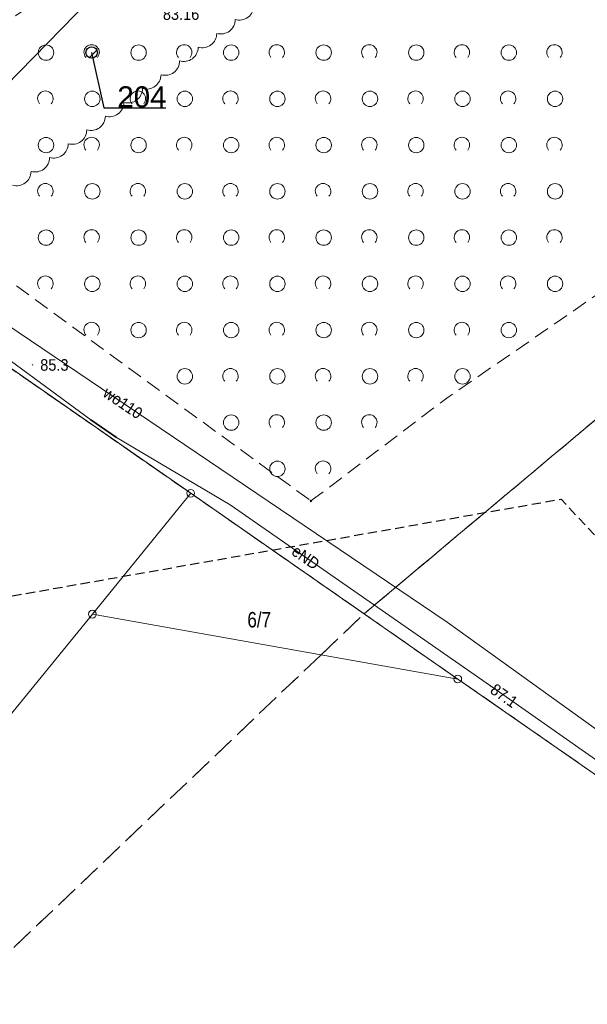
# Model space of a CAD drawing. Header units: metres. Extents: x 6540907 to 6541833, y 5893434 to 5894895.
# Tile 246 of 256: x 6541025 to 6541062, y 5894621 to 5894685. Entities that reach past the tile are written whole.
import ezdxf
from ezdxf import colors
from ezdxf.entities.mleader import LeaderData, LeaderLine
from ezdxf.enums import TextEntityAlignment as Align
from ezdxf.math import Vec2, Vec3

# ---------------------------------------------------------------- set-up
doc = ezdxf.new("R2010")
doc.units = ezdxf.units.M
doc.header["$MEASUREMENT"] = 0
for name, pattern in [('1.0_0.5', [1.5, 1, -0.5]), ('2', [0.8999999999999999, 0.6, -0.3]), ('219-500', [0, 0]), ('egkk-500', [2, 1.5, -0.5]), ('egug-500', [1, 0.5, -0.5])]:
    doc.linetypes.add(name, pattern=pattern)
doc.layers.get('0').update_dxf_attribs({"color": 2, "linetype": 'CONTINUOUS', "lineweight": 5})
for name, color, linetype, lineweight in [('140-Punkty robocze', 251, 'CONTINUOUS', 9), ('202-punkt graniczny', 251, 'CONTINUOUS', 9), ('211-numer działki ewidencyjnej', 156, 'CONTINUOUS', 9), ('217-kontur klasyfikacyjny', 251, 'CONTINUOUS', 9), ('218-kontur użytku gruntowego', 251, 'CONTINUOUS', 9), ('219-działka ewidencyjna', 152, 'CONTINUOUS', 18), ('obudowa ochronna przewodu', 251, 'CONTINUOUS', 9), ('pikieta naturalna', 251, 'CONTINUOUS', 9), ('pikieta naturalna-Atr2', 251, 'CONTINUOUS', 9), ('przewód elektroenergetyczny podziemny', 251, 'CONTINUOUS', 9), ('przewód elektroenergetyczny podziemny-Atr1', 251, 'CONTINUOUS', 9), ('przewód wodociągowy', 251, 'CONTINUOUS', 9), ('przewód wodociągowy-Atr1', 251, 'CONTINUOUS', 9), ('rzędna', 251, 'CONTINUOUS', 9), ('rzędna-Atr2', 251, 'CONTINUOUS', 9), ('rzędna-Atr3', 251, 'CONTINUOUS', 9), ('z_i_drzewa_opis', 7, 'CONTINUOUS', 25), ('zadrzewienie  zakrzewienie', 252, 'CONTINUOUS', 15), ('Zakres', 252, 'CONTINUOUS', 15)]:
    doc.layers.add(name, color=color, linetype=linetype, lineweight=lineweight)
doc.layers.add('z_i_masywy_grupy', color=7, linetype='CONTINUOUS', lineweight=13, true_color=0x7f926c)
doc.styles.add('Opisowy', font='arial.ttf')
doc.styles.get("Standard").update_dxf_attribs({"font": 'Arial', "width": 0.75})

# ---------------------------------------------------------------- blocks, each defined once
blk = doc.blocks.new('202')
at = {"color": 0, "linetype": 'Continuous', "lineweight": 0}
blk.add_circle((0, 0), 0.25, dxfattribs=at)
blk = doc.blocks.new('PW01')
at = {"linetype": 'Continuous', "lineweight": 13}
h = blk.add_hatch(color=0, dxfattribs=at)
edge = h.paths.add_edge_path()
edge.add_arc((0, 0), 0.045, 0, 360)
blk = doc.blocks.new('OTZK1')
at = {"color": 0, "linetype": 'Continuous'}
blk.add_circle((0, 0), 0.5, dxfattribs=at)
blk = doc.blocks.new('OTZK2')
at = {"color": 0, "linetype": 'Continuous'}
blk.add_arc((0, 0), 0.5, 318.85, 221.162, dxfattribs=at)
blk = doc.blocks.new('PIKIETA')
at = {"color": 0}
blk.add_circle((0, 0), 0.045, dxfattribs=at)
blk = doc.blocks.new('_None')
blk = doc.blocks.new('punkt')
h = blk.add_hatch()
h.set_pattern_fill('ANSI32', color=256, scale=0.2)
h.set_pattern_definition([(45, (-4781848.87, -5644337.08), (-1.347038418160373, 1.347038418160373), []), (45, (-4781847.971974, -5644337.08), (-1.347038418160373, 1.347038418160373), [])])
edge = h.paths.add_edge_path()
edge.add_arc((0, 0), 0.2429884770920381, 0, 360)
blk.add_circle((0, 0), 0.2429884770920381)

msp = doc.modelspace()

# ---------------------------------------------------------------- linework, layer by layer
at = {"layer": '217-kontur klasyfikacyjny', "linetype": 'egkk-500', "lineweight": 18, "flags": 128}
for points in [[(6541047.48, 5894646.16), (6541127.2, 5894713.05)], [(6541127.2, 5894713.05), (6541047.48, 5894646.16)], [(6541036.25, 5894653.98), (6541000.71, 5894678.68)], [(6541000.71, 5894678.68), (6541036.25, 5894653.98)], [(6541047.48, 5894646.16), (6541036.25, 5894653.98)], [(6541036.25, 5894653.98), (6541047.48, 5894646.16)], [(6541044.7, 5894643.51), (6541047.48, 5894646.16)], [(6541047.48, 5894646.16), (6541053.56, 5894641.93)], [(6541007.4, 5894607.95), (6541044.7, 5894643.51)], [(6541053.56, 5894641.93), (6541082.28, 5894621.97)]]:
    msp.add_lwpolyline(points, dxfattribs=at)
at = {"layer": '218-kontur użytku gruntowego', "linetype": 'egug-500', "lineweight": 18, "flags": 128}
for points in [[(6541047.48, 5894646.16), (6541127.2, 5894713.05)], [(6541127.2, 5894713.05), (6541047.48, 5894646.16)], [(6541036.25, 5894653.98), (6541000.71, 5894678.68)], [(6541000.71, 5894678.68), (6541036.25, 5894653.98)], [(6541047.48, 5894646.16), (6541036.25, 5894653.98)], [(6541036.25, 5894653.98), (6541047.48, 5894646.16)], [(6541044.7, 5894643.51), (6541047.48, 5894646.16)], [(6541047.48, 5894646.16), (6541053.56, 5894641.93)], [(6541007.4, 5894607.95), (6541044.7, 5894643.51)], [(6541053.56, 5894641.93), (6541082.28, 5894621.97)]]:
    msp.add_lwpolyline(points, dxfattribs=at)
at = {"layer": '219-działka ewidencyjna', "linetype": '219-500', "lineweight": 18, "flags": 128}
for points in [[(6541000.71, 5894678.68), (6541036.25, 5894653.98)], [(6541029.87, 5894646.14), (6541036.25, 5894653.98)], [(6541036.25, 5894653.98), (6541053.56, 5894641.93)], [(6541002.18, 5894612.14), (6541029.87, 5894646.14)], [(6541029.87, 5894646.14), (6541053.56, 5894641.93)], [(6541053.56, 5894641.93), (6541082.28, 5894621.97)]]:
    msp.add_lwpolyline(points, dxfattribs=at)
at = {"layer": 'obudowa ochronna przewodu', "linetype": 'Continuous', "lineweight": 35, "flags": 128}
msp.add_lwpolyline([(6541031.44, 5894657.6), (6541029.78, 5894658.74)], dxfattribs=at)
at = {"layer": 'przewód elektroenergetyczny podziemny', "linetype": 'Continuous', "lineweight": 18, "flags": 128}
msp.add_lwpolyline([(6541072.67, 5894566.33), (6541072.26, 5894565.62), (6541055.45, 5894578.86), (6541055.18, 5894585.24), (6541055.15, 5894585.94), (6541054.28, 5894586.93), (6541069.58, 5894605.54), (6541083.36, 5894622.05), (6541055.67, 5894641.48), (6541038.81, 5894653.24), (6541031.44, 5894657.6), (6541029.78, 5894658.74), (6541014.23, 5894670.16), (6541030.59, 5894686.92), (6541028.76, 5894688.91), (6541026.19, 5894691.71), (6541020.78, 5894697.58)], dxfattribs=at)
at = {"layer": 'przewód wodociągowy', "linetype": 'Continuous', "lineweight": 18, "flags": 128}
msp.add_lwpolyline([(6541050.97, 5894580.83), (6541068.68, 5894602.33), (6541077.33, 5894613.09), (6541081.45, 5894618.06), (6541084.92, 5894622.57), (6541052.87, 5894645.63), (6541011.16, 5894673.82)], dxfattribs=at)
at = {"layer": 'z_i_masywy_grupy', "linetype": 'Continuous'}
msp.add_lwpolyline([(6541024.693774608, 5894673.969978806, 0.4999999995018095), (6541025.897362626, 5894674.865174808, 0.4999999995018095), (6541027.100950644, 5894675.76037081, 0.4999999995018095), (6541028.304538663, 5894676.655566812, 0.4999999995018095), (6541029.508126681, 5894677.550762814, 0.4999999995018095), (6541030.711714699, 5894678.445958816, 0.4999999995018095), (6541031.915302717, 5894679.341154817, 0.4999999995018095), (6541033.118890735, 5894680.236350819, 0.4999999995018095), (6541034.322478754, 5894681.131546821, 0.4999999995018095), (6541035.526066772, 5894682.026742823, 0.4999999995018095), (6541036.72965479, 5894682.921938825, 0.4999999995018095), (6541037.933242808, 5894683.817134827, 0.4999999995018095), (6541039.136830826, 5894684.712330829, 0.4999999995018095), (6541040.340418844, 5894685.607526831, 0.4999999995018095)], format="xyb", dxfattribs=at)
at = {"layer": 'zadrzewienie  zakrzewienie', "linetype": '1.0_0.5', "lineweight": 18, "flags": 128}
msp.add_lwpolyline([(6541044.04, 5894653.48), (6541052.84, 5894660.14), (6541069.7, 5894671.79), (6541101.31, 5894697.07), (6541129.24, 5894704.88), (6541152.03, 5894721.84), (6541169.97, 5894731.98), (6541187.83, 5894728.05), (6541224.49, 5894728.89), (6541248.1, 5894722.99), (6541267.08, 5894707.36), (6541283.7, 5894745.3), (6541223.9, 5894772.8), (6541201.6, 5894773.7), (6541164.6, 5894764.3), (6541087.7, 5894728.9), (6541061.02, 5894711.4), (6541036.66, 5894692.9), (6541017.58, 5894680.03), (6541015.78, 5894677.51), (6541016.59, 5894674.45), (6541020.64, 5894670.58)], close=True, dxfattribs=at)
at = {"layer": 'Zakres', "linetype": '2', "lineweight": 25, "flags": 128}
msp.add_lwpolyline([(6540930.81, 5894635.71), (6540952.62, 5894601.07), (6541020.61, 5894646.61), (6541060.25, 5894653.6), (6541133.37, 5894575.35), (6541132.66, 5894490.36), (6541235.67, 5894528.91), (6541230.54, 5894570.6), (6541183.33, 5894595.57), (6541196.93, 5894664.31), (6541212.33, 5894670.08), (6541232.27, 5894677.4), (6541273.87, 5894666.3), (6541300.52, 5894668.1), (6541358.25, 5894655.91), (6541525.85, 5894564.12), (6541649.47, 5894550.16), (6541682.61, 5894587.198)], dxfattribs=at)

# ---------------------------------------------------------------- block references
at = {"layer": '140-Punkty robocze', "linetype": 'Continuous', "lineweight": 13}
msp.add_blockref('PIKIETA', (6541044.04, 5894653.48), dxfattribs=at)
at = {"layer": '202-punkt graniczny', "linetype": 'Continuous', "lineweight": 18}
for p in [(6541036.25, 5894653.98), (6541029.87, 5894646.14), (6541053.56, 5894641.93)]:
    msp.add_blockref('202', p, dxfattribs=at)
at = {"layer": 'pikieta naturalna', "linetype": 'Continuous', "lineweight": 13}
msp.add_blockref('PW01', (6541025.99, 5894662.31), dxfattribs=at)
at = {"layer": 'rzędna', "linetype": 'Continuous', "lineweight": 18, "rotation": 327.751}
msp.add_blockref('PW01', (6541055.67, 5894641.48), dxfattribs=at)
at = {"layer": 'z_i_drzewa_opis', "ltscale": 0.01, "xscale": 1.520278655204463, "yscale": 1.520278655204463, "zscale": 1.520278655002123}
msp.add_blockref('punkt', (6541029.824, 5894682.577000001), dxfattribs=at)
at = {"layer": 'zadrzewienie  zakrzewienie', "linetype": 'Continuous', "lineweight": 18}
for name, p in [('OTZK1', (6541026.866, 5894682.566000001)), ('OTZK2', (6541029.824, 5894682.577000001)), ('OTZK1', (6541032.866, 5894682.566000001)), ('OTZK2', (6541035.824, 5894682.577000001)), ('OTZK1', (6541038.866, 5894682.566000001)), ('OTZK2', (6541041.824, 5894682.577000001)), ('OTZK1', (6541044.866, 5894682.566000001)), ('OTZK2', (6541047.824, 5894682.577000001)), ('OTZK1', (6541050.866, 5894682.566000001)), ('OTZK2', (6541053.824, 5894682.577000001)), ('OTZK1', (6541056.866, 5894682.566000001)), ('OTZK2', (6541059.824, 5894682.577000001)), ('OTZK2', (6541026.824, 5894679.577000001)), ('OTZK1', (6541029.866, 5894679.566000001)), ('OTZK2', (6541032.824, 5894679.577000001)), ('OTZK1', (6541035.866, 5894679.566000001)), ('OTZK2', (6541038.824, 5894679.577000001)), ('OTZK1', (6541041.866, 5894679.566000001)), ('OTZK2', (6541044.824, 5894679.577000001)), ('OTZK1', (6541047.866, 5894679.566000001)), ('OTZK2', (6541050.824, 5894679.577000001)), ('OTZK1', (6541053.866, 5894679.566000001)), ('OTZK2', (6541056.824, 5894679.577000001)), ('OTZK1', (6541059.866, 5894679.566000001)), ('OTZK1', (6541026.866, 5894676.566000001)), ('OTZK2', (6541029.824, 5894676.577000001)), ('OTZK1', (6541032.866, 5894676.566000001)), ('OTZK2', (6541035.824, 5894676.577000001)), ('OTZK1', (6541038.866, 5894676.566000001)), ('OTZK2', (6541041.824, 5894676.577000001)), ('OTZK1', (6541044.866, 5894676.566000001)), ('OTZK2', (6541047.824, 5894676.577000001)), ('OTZK1', (6541050.866, 5894676.566000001)), ('OTZK2', (6541053.824, 5894676.577000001)), ('OTZK1', (6541056.866, 5894676.566000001)), ('OTZK2', (6541059.824, 5894676.577000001)), ('OTZK2', (6541026.824, 5894673.577000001)), ('OTZK1', (6541029.866, 5894673.566000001)), ('OTZK2', (6541032.824, 5894673.577000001)), ('OTZK1', (6541035.866, 5894673.566000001)), ('OTZK2', (6541038.824, 5894673.577000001)), ('OTZK1', (6541041.866, 5894673.566000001)), ('OTZK2', (6541044.824, 5894673.577000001)), ('OTZK1', (6541047.866, 5894673.566000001)), ('OTZK2', (6541050.824, 5894673.577000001)), ('OTZK1', (6541053.866, 5894673.566000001)), ('OTZK2', (6541056.824, 5894673.577000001)), ('OTZK1', (6541059.866, 5894673.566000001)), ('OTZK1', (6541026.866, 5894670.566000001)), ('OTZK2', (6541029.824, 5894670.577000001)), ('OTZK1', (6541032.866, 5894670.566000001)), ('OTZK2', (6541035.824, 5894670.577000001)), ('OTZK1', (6541038.866, 5894670.566000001)), ('OTZK2', (6541041.824, 5894670.577000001)), ('OTZK1', (6541044.866, 5894670.566000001)), ('OTZK2', (6541047.824, 5894670.577000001)), ('OTZK1', (6541050.866, 5894670.566000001)), ('OTZK2', (6541053.824, 5894670.577000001)), ('OTZK1', (6541056.866, 5894670.566000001)), ('OTZK2', (6541059.824, 5894670.577000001)), ('OTZK2', (6541026.824, 5894667.577000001)), ('OTZK1', (6541029.866, 5894667.566000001)), ('OTZK2', (6541032.824, 5894667.577000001)), ('OTZK1', (6541035.866, 5894667.566000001)), ('OTZK2', (6541038.824, 5894667.577000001)), ('OTZK1', (6541041.866, 5894667.566000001)), ('OTZK2', (6541044.824, 5894667.577000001)), ('OTZK1', (6541047.866, 5894667.566000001)), ('OTZK2', (6541050.824, 5894667.577000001)), ('OTZK1', (6541053.866, 5894667.566000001)), ('OTZK2', (6541056.824, 5894667.577000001)), ('OTZK1', (6541059.866, 5894667.566000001)), ('OTZK2', (6541029.824, 5894664.577000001)), ('OTZK1', (6541032.866, 5894664.566000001)), ('OTZK2', (6541035.824, 5894664.577000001)), ('OTZK1', (6541038.866, 5894664.566000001)), ('OTZK2', (6541041.824, 5894664.577000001)), ('OTZK1', (6541044.866, 5894664.566000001)), ('OTZK2', (6541047.824, 5894664.577000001)), ('OTZK1', (6541050.866, 5894664.566000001)), ('OTZK2', (6541053.824, 5894664.577000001)), ('OTZK1', (6541056.866, 5894664.566000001)), ('OTZK1', (6541035.866, 5894661.566000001)), ('OTZK2', (6541038.824, 5894661.577000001)), ('OTZK1', (6541041.866, 5894661.566000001)), ('OTZK2', (6541044.824, 5894661.577000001)), ('OTZK1', (6541047.866, 5894661.566000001)), ('OTZK2', (6541050.824, 5894661.577000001)), ('OTZK1', (6541053.866, 5894661.566000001)), ('OTZK1', (6541038.866, 5894658.566000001)), ('OTZK2', (6541041.824, 5894658.577000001)), ('OTZK1', (6541044.866, 5894658.566000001)), ('OTZK2', (6541047.824, 5894658.577000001)), ('OTZK2', (6541044.824, 5894655.577000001)), ('OTZK1', (6541041.866, 5894655.566000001))]:
    msp.add_blockref(name, p, dxfattribs=at)

# ---------------------------------------------------------------- texts
at = {"layer": '211-numer działki ewidencyjnej', "linetype": 'Continuous', "lineweight": 18, "width": 0.79}
msp.add_text('6/7', height=1, dxfattribs=at).set_placement((6541039.92, 5894646.28), align=Align.TOP_LEFT)
at = {"layer": 'pikieta naturalna-Atr2', "width": 0.9}
msp.add_text('85.3', height=0.75, dxfattribs=at).set_placement((6541026.49, 5894661.93))
at = {"layer": 'przewód elektroenergetyczny podziemny-Atr1', "width": 0.9}
msp.add_text('eND', height=0.75, rotation=325.104, dxfattribs=at).set_placement((6541042.93, 5894650.36), align=Align.MIDDLE_LEFT)
at = {"layer": 'przewód wodociągowy-Atr1', "width": 0.9}
msp.add_text('wo110', height=0.75, rotation=325.9469999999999, dxfattribs=at).set_placement((6541030.7, 5894660.62), align=Align.MIDDLE_LEFT)
at = {"layer": 'rzędna-Atr2', "width": 0.9}
msp.add_text('87.1', height=0.75, rotation=324.943, dxfattribs=at).set_placement((6541055.81, 5894641.38), align=Align.MIDDLE_LEFT)
at = {"layer": 'rzędna-Atr3', "width": 0.9}
msp.add_text('83.16', height=0.75, dxfattribs=at).set_placement((6541034.44, 5894684.463), align=Align.BOTTOM_LEFT)

# ---------------------------------------------------------------- leaders
at = {"layer": 'z_i_drzewa_opis'}
ml = msp.add_multileader_mtext('Standard', dxfattribs=at)
ml.set_content('204', color=256, style='Opisowy')
ml.set_leader_properties()
ml.set_arrow_properties(name='NONE')
ml.build(insert=Vec2(0, 0))
ml.multileader.update_dxf_attribs({"has_dogleg": 0, "text_left_attachment_type": 6, "text_right_attachment_type": 5, "text_top_attachment_type": 0, "text_bottom_attachment_type": 0, "dogleg_length": 1.91433062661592, "arrow_head_size": 7.005444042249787})
ctx = ml.context
ctx.base_point, ctx.char_height, ctx.arrow_head_size, ctx.landing_gap_size, ctx.plane_origin, ctx.plane_x_axis, ctx.plane_y_axis = Vec3(6541030.612658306, 5894678.984597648), 1.368250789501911, 7.005444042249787, 0.8756805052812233, Vec3(6541023.241539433, 5894674.600533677), Vec3(1, -1.49998432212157e-15), Vec3(1.49998432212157e-15, 1)
ctx.left_attachment, ctx.right_attachment, ctx.attachment_type = 6, 5, 2
notes = []
notes.append((ctx, [(1, (1, 1, 0), (6541027.572100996, 5894678.984597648), (1, -1.49998432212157e-15), 3.040557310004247, [(0, [(6541029.824, 5894682.577000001), (6541030.612658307, 5894678.984597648), (6541030.612658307, 5894678.984597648), (6541030.612658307, 5894678.984597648), (6541030.612658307, 5894678.984597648), (6541030.612658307, 5894678.984597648), (6541030.612658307, 5894678.984597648), (6541030.612658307, 5894678.984597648), (6541030.612658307, 5894678.984597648), (6541030.612658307, 5894678.984597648), (6541030.612658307, 5894678.984597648), (6541030.612658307, 5894678.984597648), (6541030.612658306, 5894678.984597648), (6541030.612658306, 5894678.984597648), (6541030.612658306, 5894678.984597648), (6541030.612658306, 5894678.984597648), (6541030.612658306, 5894678.984597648), (6541030.612658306, 5894678.984597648), (6541030.612658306, 5894678.984597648), (6541030.612658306, 5894678.984597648), (6541030.612658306, 5894678.984597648), (6541030.612658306, 5894678.984597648), (6541030.612658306, 5894678.984597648), (6541030.612658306, 5894678.984597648), (6541030.612658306, 5894678.984597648), (6541030.612658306, 5894678.984597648), (6541030.612658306, 5894678.984597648), (6541030.612658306, 5894678.984597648), (6541030.612658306, 5894678.984597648), (6541030.612658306, 5894678.984597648), (6541030.612658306, 5894678.984597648), (6541030.612658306, 5894678.984597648), (6541030.612658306, 5894678.984597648), (6541030.612658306, 5894678.984597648), (6541030.612658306, 5894678.984597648), (6541030.612658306, 5894678.984597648), (6541030.612658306, 5894678.984597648), (6541030.612658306, 5894678.984597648), (6541030.612658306, 5894678.984597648), (6541030.612658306, 5894678.984597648), (6541030.612658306, 5894678.984597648), (6541030.612658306, 5894678.984597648), (6541030.612658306, 5894678.984597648), (6541030.612658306, 5894678.984597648), (6541030.612658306, 5894678.984597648), (6541030.612658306, 5894678.984597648), (6541030.612658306, 5894678.984597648), (6541030.612658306, 5894678.984597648), (6541030.612658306, 5894678.984597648), (6541030.612658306, 5894678.984597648), (6541030.612658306, 5894678.984597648), (6541030.612658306, 5894678.984597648), (6541030.612658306, 5894678.984597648), (6541030.612658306, 5894678.984597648), (6541030.612658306, 5894678.984597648), (6541030.612658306, 5894678.984597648), (6541030.612658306, 5894678.984597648), (6541030.612658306, 5894678.984597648), (6541030.612658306, 5894678.984597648), (6541030.612658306, 5894678.984597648), (6541030.612658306, 5894678.984597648), (6541030.612658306, 5894678.984597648), (6541030.612658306, 5894678.984597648), (6541030.612658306, 5894678.984597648), (6541030.612658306, 5894678.984597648), (6541030.612658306, 5894678.984597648), (6541030.612658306, 5894678.984597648), (6541030.612658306, 5894678.984597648), (6541030.612658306, 5894678.984597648), (6541030.612658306, 5894678.984597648), (6541030.612658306, 5894678.984597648), (6541030.612658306, 5894678.984597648), (6541030.612658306, 5894678.984597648), (6541030.612658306, 5894678.984597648), (6541030.612658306, 5894678.984597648), (6541030.612658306, 5894678.984597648), (6541030.612658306, 5894678.984597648), (6541030.612658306, 5894678.984597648), (6541030.612658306, 5894678.984597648), (6541030.612658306, 5894678.984597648), (6541030.612658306, 5894678.984597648), (6541030.612658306, 5894678.984597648), (6541030.612658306, 5894678.984597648), (6541030.612658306, 5894678.984597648), (6541030.612658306, 5894678.984597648), (6541030.612658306, 5894678.984597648), (6541030.612658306, 5894678.984597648), (6541030.612658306, 5894678.984597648), (6541030.612658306, 5894678.984597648), (6541030.612658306, 5894678.984597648), (6541030.612658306, 5894678.984597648), (6541030.612658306, 5894678.984597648), (6541030.612658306, 5894678.984597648), (6541030.612658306, 5894678.984597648), (6541030.612658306, 5894678.984597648), (6541030.612658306, 5894678.984597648), (6541030.612658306, 5894678.984597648), (6541030.612658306, 5894678.984597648), (6541030.612658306, 5894678.984597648), (6541030.612658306, 5894678.984597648), (6541030.612658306, 5894678.984597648), (6541030.612658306, 5894678.984597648), (6541030.612658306, 5894678.984597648), (6541030.612658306, 5894678.984597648), (6541030.612658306, 5894678.984597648), (6541030.612658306, 5894678.984597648), (6541030.612658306, 5894678.984597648), (6541030.612658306, 5894678.984597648), (6541030.612658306, 5894678.984597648), (6541030.612658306, 5894678.984597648), (6541030.612658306, 5894678.984597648), (6541030.612658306, 5894678.984597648), (6541030.612658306, 5894678.984597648), (6541030.612658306, 5894678.984597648), (6541030.612658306, 5894678.984597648), (6541030.612658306, 5894678.984597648), (6541030.612658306, 5894678.984597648), (6541030.612658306, 5894678.984597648), (6541030.612658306, 5894678.984597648), (6541030.612658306, 5894678.984597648), (6541030.612658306, 5894678.984597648), (6541030.612658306, 5894678.984597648), (6541030.612658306, 5894678.984597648), (6541030.612658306, 5894678.984597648), (6541030.612658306, 5894678.984597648), (6541030.612658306, 5894678.984597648), (6541030.612658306, 5894678.984597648), (6541030.612658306, 5894678.984597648), (6541030.612658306, 5894678.984597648), (6541030.612658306, 5894678.984597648), (6541030.612658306, 5894678.984597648), (6541030.612658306, 5894678.984597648), (6541030.612658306, 5894678.984597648), (6541030.612658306, 5894678.984597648), (6541030.612658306, 5894678.984597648), (6541030.612658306, 5894678.984597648)], 256, [])])]))
ctx.mtext.insert, ctx.mtext.text_direction, ctx.mtext.rotation, ctx.mtext.flow_direction = Vec3(6541031.488338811, 5894680.381781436), Vec3(1, -1.49998432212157e-15), -1.49998432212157e-15, 5
for ctx, leaders in notes:
    for number, flags, end, landing, length, lines in leaders:
        leader = LeaderData()
        leader.index, (leader.has_last_leader_line, leader.has_dogleg_vector, leader.attachment_direction) = number, flags
        leader.last_leader_point, leader.dogleg_vector, leader.dogleg_length = Vec3(end), Vec3(landing), length
        for number, points, colour, breaks in lines:
            line = LeaderLine()
            line.index, line.vertices, line.color, line.breaks = number, Vec3.list(points), colors.encode_raw_color(colour), breaks
            leader.lines.append(line)
        ctx.leaders.append(leader)

doc.saveas('drawing.dxf')
